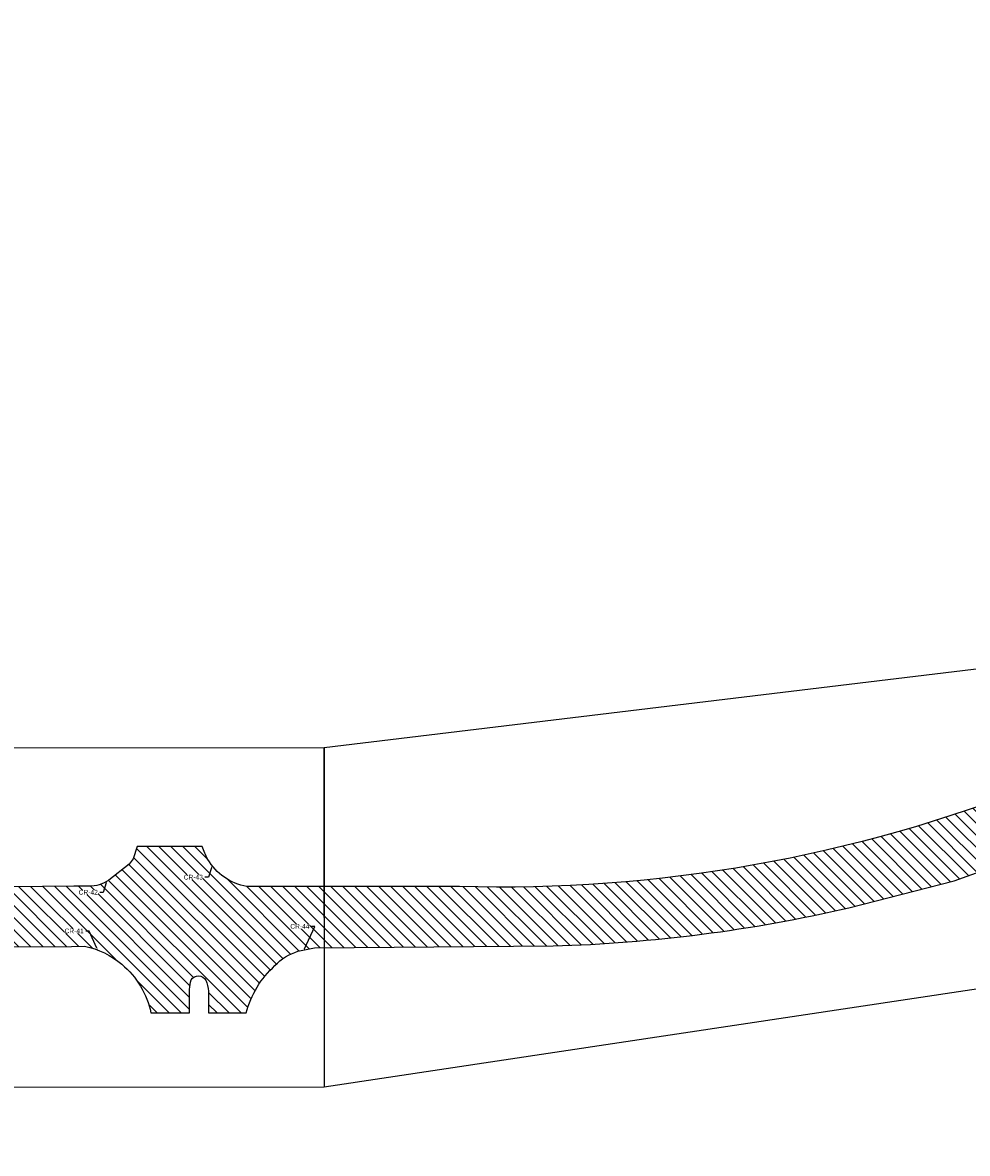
# Model space of a CAD drawing. Extents: x 101126 to 122237, y 252385 to 269910.
# Tile 6 of 8: x 111014 to 111571, y 257269 to 257935. Entities that reach past the tile are written whole.
import ezdxf
from ezdxf import colors
from ezdxf.entities.mleader import LeaderData, LeaderLine
from ezdxf.math import Vec2, Vec3

# ---------------------------------------------------------------- set-up
doc = ezdxf.new("R2010")
doc.units = 0
doc.header["$MEASUREMENT"] = 0
doc.layers.add('_VPort', color=7, linetype='Continuous', plot=False)
doc.layers.add('C_P-AN-Text-Titles', color=1, linetype='Continuous')
doc.layers.add('C_P-PV-Road-Asph', color=9, linetype='Continuous')
doc.styles.add('CT_P-Text', font='arial.ttf')

msp = doc.modelspace()

# ---------------------------------------------------------------- hatches: boundary and pattern name
at = {"transparency": 33554610}
h = msp.add_hatch(dxfattribs=at)
h.set_pattern_fill('ANSI31', color=5, scale=40, angle=90)
h.set_pattern_definition([(135, (0, 0), (-3.535533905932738, -3.535533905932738), [])])
edge = h.paths.add_edge_path()
edge.add_line((109846.38886, 257420.553), (109372.27445, 257420.67712))
edge.add_line((109372.27445, 257420.67712), (109111.87812, 257421.04073))
edge.add_arc((109112.7443705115, 257473.5633183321), 52.52973134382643, 245.2612869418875, 269.05511132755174, ccw=False)
edge.add_line((109090.7616849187, 257425.85447), (109086.8762599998, 257421.8415000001))
edge.add_line((109086.8762599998, 257421.8415000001), (109036.4489209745, 257422.3629401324))
edge.add_line((109036.4489209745, 257422.3629401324), (109034.7790399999, 257425.2496699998))
edge.add_arc((109011.8791815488, 257476.4993635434), 56.13318631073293, 276.28679604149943, 294.0764853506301, ccw=False)
edge.add_line((109018.0260599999, 257420.7037499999), (109009.7345699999, 257420.5466))
edge.add_line((109009.7345699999, 257420.5466), (108628.7481200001, 257420.7121600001))
edge.add_arc((108613.7988216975, 261322.2060011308), 3901.52248153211, 269.30818764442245, 270.21953834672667, ccw=False)
edge.add_arc((108567.7857300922, 257452.4102085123), 31.46132615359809, 217.690533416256, 268.0066773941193, ccw=False)
edge.add_line((108542.88961, 257433.1748699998), (108537.9396099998, 257440.8043499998))
edge.add_line((108537.9396099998, 257440.8043499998), (108533.2181399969, 257440.5185799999))
edge.add_line((108533.2181399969, 257440.5185799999), (108501.9748047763, 257440.52553))
edge.add_line((108501.9748047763, 257440.52553), (108501.7333809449, 257440.5255795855))
edge.add_arc((108467.664830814, 257459.2538350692), 38.87690395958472, 314.93038051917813, 331.20140570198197, ccw=False)
edge.add_line((108495.12153, 257431.73033), (108489.3218899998, 257425.5090399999))
edge.add_arc((108473.404338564, 257450.20557727), 29.38175278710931, 275.093306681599, 302.80281809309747, ccw=False)
edge.add_arc((108472.9124680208, 257447.1079436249), 26.35112224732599, 270.3489196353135, 276.75674293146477, ccw=False)
edge.add_arc((108458.3549058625, 258021.6175622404), 601.0404838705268, 269.2425429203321, 271.4031759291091, ccw=False)
edge.add_line((108450.40931, 257420.6296000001), (108380.55026, 257420.62507))
edge.add_line((108380.55026, 257420.62507), (108220.47733, 257420.43847))
edge.add_line((108220.47733, 257420.43847), (108001.16123, 257420.4272))
edge.add_line((108001.16123, 257420.4272), (107865.2452199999, 257420.9671700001))
edge.add_arc((107863.9640055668, 257488.6986337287), 67.74358042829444, 256.5145963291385, 271.08368285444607, ccw=False)
edge.add_line((107848.1663624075, 257422.8227871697), (107847.7705199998, 257422.0673699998))
edge.add_line((107847.7705199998, 257422.0673699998), (107788.6564500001, 257422.6603299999))
edge.add_line((107788.6564500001, 257422.6603299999), (107787.5926899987, 257423.9062400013))
edge.add_arc((107774.4718461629, 257448.9164275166), 28.24298182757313, 269.52653036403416, 297.68240078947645, ccw=False)
edge.add_line((107774.23846, 257420.67441), (107760.7521000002, 257420.47235))
edge.add_line((107760.7521000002, 257420.47235), (107746.48204, 257420.45807))
edge.add_line((107746.48204, 257420.45807), (107644.73583, 257420.59632))
edge.add_line((107644.73583, 257420.59632), (107385.0601636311, 257421.1356369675))
edge.add_line((107385.0601636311, 257421.1356369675), (107072.32138, 257424.71702))
edge.add_line((107072.32138, 257424.71702), (106771.82483, 257428.44003))
edge.add_line((106771.82483, 257428.44003), (106469.80887, 257432.45792))
edge.add_line((106469.80887, 257432.45792), (106311.35226, 257434.3229599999))
edge.add_line((106311.35226, 257434.3229599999), (106156.9460634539, 257437.0587132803))
edge.add_arc((106168.03107392, 257876.6465030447), 439.7275319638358, 263.09607192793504, 268.55548821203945, ccw=False)
edge.add_arc((106157.953848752, 257751.9985978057), 314.8114820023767, 259.4399805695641, 262.1898305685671, ccw=False)
edge.add_arc((106103.9981601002, 257460.0185828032), 17.89450360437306, 223.2482562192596, 257.94142078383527, ccw=False)
edge.add_arc((106129.7070459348, 257466.0833693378), 42.85846174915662, 184.2076310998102, 205.3140464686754, ccw=False)
edge.add_line((106086.9641, 257462.9388000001), (106060.5631599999, 257462.1208700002))
edge.add_line((106060.5631599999, 257462.1208700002), (106060.4704962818, 257462.1179991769))
edge.add_line((106060.4704962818, 257462.1179991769), (106059.85338, 257456.39414))
edge.add_arc((106042.2342650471, 257461.9343742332), 18.4696347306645, 303.1983399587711, 342.5445307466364, ccw=False)
edge.add_arc((106040.2528754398, 257469.8836304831), 26.34446534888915, 286.5023185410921, 297.32780011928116, ccw=False)
edge.add_arc((106022.366429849, 257518.9424833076), 78.52902718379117, 278.3188527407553, 288.84816886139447, ccw=False)
edge.add_arc((105996.916924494, 257633.2075486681), 195.465376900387, 279.7540630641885, 280.85511142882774, ccw=False)
edge.add_arc((105961.4809956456, 257954.250270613), 518.236418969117, 271.82102837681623, 277.60128005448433, ccw=False)
edge.add_arc((106005.7438334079, 256773.3190667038), 663.5389013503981, 92.40072665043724, 99.49391964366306)
edge.add_arc((106006.8711123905, 256782.6357595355), 654.5411135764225, 99.72576422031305, 131.2866154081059)
edge.add_arc((106723.385612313, 255952.1054814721), 1751.418091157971, 130.9724457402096, 133.0041682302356)
edge.add_line((105528.8281644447, 257232.9246856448), (105363.85315, 257079.74111))
edge.add_arc((101373.2285105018, 261335.046223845), 5833.755790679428, 311.152191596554, 313.1615330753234, ccw=False)
edge.add_line((105212.1980443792, 256942.436573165), (105175.0069437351, 256911.3763828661))
edge.add_arc((97623.56964304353, 266741.8397221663), 12396.05642015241, 306.39417645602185, 307.5302798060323, ccw=False)
edge.add_line((104978.60949, 256763.58318), (104814.31716, 256641.55946))
edge.add_line((104814.31716, 256641.55946), (104617.8694702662, 256496.1569450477))
edge.add_arc((104167.9617540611, 257130.9568710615), 778.0667703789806, 301.61819379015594, 305.326702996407, ccw=False)
edge.add_line((104575.8681899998, 256468.3859399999), (104564.6526499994, 256462.1915699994))
edge.add_arc((104556.3987818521, 256475.3561784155), 15.53812260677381, 281.9293659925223, 302.08664571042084, ccw=False)
edge.add_arc((104555.6944157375, 256475.3738532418), 15.71596941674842, 228.472981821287, 284.42929152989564, ccw=False)
edge.add_line((104545.2751500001, 256463.6082000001), (104520.5087799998, 256448.2754500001))
edge.add_arc((104489.6277477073, 256446.0161245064), 30.96357064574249, -25.909650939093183, 4.184432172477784, ccw=False)
edge.add_arc((104428.9846279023, 256491.6879666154), 106.4709676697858, 315.41437194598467, 326.2180372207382, ccw=False)
edge.add_arc((104177.5584568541, 256747.3958179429), 465.0715690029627, 304.26011826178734, 314.7218679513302, ccw=False)
edge.add_line((104439.370911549, 256363.0186556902), (104358.83242, 256302.53442))
edge.add_line((104358.83242, 256302.53442), (104227.78033, 256205.30837))
edge.add_line((104227.78033, 256205.30837), (104189.66156, 256176.84877))
edge.add_line((104189.66156, 256176.84877), (104108.08878, 256115.6142))
edge.add_line((104108.08878, 256115.6142), (103893.23866, 255954.46749))
edge.add_line((103893.23866, 255954.46749), (103678.9107589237, 255795.1935873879))
edge.add_arc((103538.5088711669, 255974.114219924), 227.4319301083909, 298.51708683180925, 308.12184530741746, ccw=False)
edge.add_arc((103590.8728213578, 255876.1087291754), 116.3199459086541, 291.33554519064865, 298.9007921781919, ccw=False)
edge.add_arc((103617.709166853, 255800.5380128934), 36.25071974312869, 260.7771210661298, 295.2863873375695, ccw=False)
edge.add_line((103611.899070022, 255764.7559299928), (103580.30528, 255736.59662))
edge.add_arc((103542.7597750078, 255740.166479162), 37.71483580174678, 311.3434718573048, 354.5685956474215, ccw=False)
edge.add_line((103567.6731199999, 255711.8515699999), (103560.38486, 255706.19877))
edge.add_line((103560.38486, 255706.19877), (103422.4608133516, 255603.5308315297))
edge.add_line((103422.4608133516, 255603.5308315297), (103288.7934, 255503.54088))
edge.add_line((103288.7934, 255503.54088), (103149.8592, 255400.40835))
edge.add_line((103149.8592, 255400.40835), (102969.03925, 255265.51702))
edge.add_line((102969.03925, 255265.51702), (102775.4983, 255120.9416))
edge.add_line((102775.4983, 255120.9416), (102732.683936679, 255089.5678769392))
edge.add_line((102732.683936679, 255089.5678769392), (102682.6836043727, 255051.4528257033))
edge.add_line((102682.6836043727, 255051.4528257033), (102645.1016957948, 255024.800356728))
edge.add_arc((102533.9845495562, 255195.8748478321), 203.9938766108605, 298.28467608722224, 303.00472827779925, ccw=False)
edge.add_line((102630.6475999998, 255016.2370000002), (102618.69783, 255011.37243))
edge.add_line((102618.69783, 255011.37243), (102618.62739, 255010.2905999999))
edge.add_line((102618.62739, 255010.2905999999), (102579.0854400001, 254980.3394999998))
edge.add_line((102579.0854400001, 254980.3394999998), (102578.0715100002, 254980.4389599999))
edge.add_arc((102508.2939521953, 255026.5687024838), 83.6472397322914, 315.8585531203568, 326.5314241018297, ccw=False)
edge.add_arc((102418.7131140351, 255118.1210743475), 211.7184167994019, 305.2326512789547, 314.96191985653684, ccw=False)
edge.add_line((102540.8530221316, 254945.1860262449), (102496.24198884, 254912.1038404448))
edge.add_line((102496.24198884, 254912.1038404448), (102457.7604546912, 254883.9615852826))
edge.add_line((102457.7604546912, 254883.9615852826), (102441.2234048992, 254871.7690664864))
edge.add_line((102441.2234048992, 254871.7690664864), (102345.03112, 254799.57571))
edge.add_arc((95065.56910065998, 264366.8328122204), 12021.77090744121, 306.35847279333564, 307.26650532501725, ccw=False)
edge.add_line((102192.49992, 254685.41593), (101936.21917, 254494.33904))
edge.add_line((101936.21917, 254494.33904), (101764.64514, 254366.45085))
edge.add_arc((106792.6372577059, 247529.0720135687), 8487.075708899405, 126.3295871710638, 127.1135571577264)
edge.add_arc((103114.8252905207, 252319.8201122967), 2447.91867319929, 126.127718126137, 129.0991710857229)
edge.add_arc((101768.765485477, 253958.8877758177), 327.1810301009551, 127.1873454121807, 134.305266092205)
edge.add_arc((102388.0338994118, 253248.2133265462), 1269.423582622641, 131.90216927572, 135.6970389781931)
edge.add_arc((101332.682215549, 254272.0730178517), 201.0107259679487, 311.1537068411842, 316.94583275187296, ccw=False)
edge.add_arc((101262.2206704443, 254349.3010796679), 305.5369280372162, 300.27959001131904, 311.57216385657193, ccw=False)
edge.add_arc((101387.3271153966, 254137.5276061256), 59.58671790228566, 275.67622555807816, 299.06948374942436, ccw=False)
edge.add_arc((101388.9277137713, 254109.1918714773), 31.25503654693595, 248.2332430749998, 277.89463645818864, ccw=False)
edge.add_arc((101404.7155450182, 254146.5274471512), 71.78786475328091, 241.81499183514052, 247.5811117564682, ccw=False)
edge.add_line((101370.8086899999, 254083.2516799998), (101347.7330605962, 254057.7055514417))
edge.add_line((101347.7330605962, 254057.7055514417), (101356.37888, 254046.60293))
edge.add_arc((101277.3416202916, 253980.6095395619), 102.9660915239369, 27.556079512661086, 39.86071902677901, ccw=False)
edge.add_arc((101325.4254564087, 254009.817258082), 46.96702580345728, -18.632958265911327, 23.098931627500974, ccw=False)
edge.add_arc((101189.0527883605, 254084.8181244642), 202.0348592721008, 329.573774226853, 333.54450541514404, ccw=False)
edge.add_line((101363.2638015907, 253982.5019125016), (101342.9508048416, 253946.699353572))
edge.add_arc((102250.2071780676, 253439.434751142), 1039.438071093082, 150.7895993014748, 161.3411629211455)
edge.add_arc((102181.4063243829, 253473.3029013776), 963.4705394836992, 161.940400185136, 173.6113101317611)
edge.add_line((101223.9190297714, 253580.5109286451), (101218.96287135, 253522.759590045))
edge.add_arc((105773.8433517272, 253360.2235605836), 4557.779519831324, 177.9563286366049, 179.9575477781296)
edge.add_line((101216.065082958, 253363.6005606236), (101213.80853, 253052.79012))
edge.add_line((101213.80853, 253052.79012), (101213.3265, 252983.5407099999))
edge.add_line((101213.3265, 252983.5407099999), (101213.2861799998, 252972.42545))
edge.add_line((101213.2861799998, 252972.42545), (101213.0941176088, 252963.4017099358))
edge.add_line((101213.0941176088, 252963.4017099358), (101213.0015199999, 252952.1601999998))
edge.add_line((101213.0015199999, 252952.1601999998), (101212.48257, 252840.11261))
edge.add_line((101212.48257, 252840.11261), (101210.2773, 252536.85623))
edge.add_line((101210.2773, 252536.85623), (101209.1559432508, 252384.991542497))
edge.add_line((101209.1559432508, 252384.991542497), (101235.7444909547, 252384.991542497))
edge.add_line((101235.7444909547, 252384.991542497), (101236.74223, 252528.3960299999))
edge.add_line((101236.74223, 252528.3960299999), (101237.4451000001, 252642.22144))
edge.add_arc((101901.819383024, 252633.8630050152), 664.4268593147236, 178.2923851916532, 179.2792048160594, ccw=False)
edge.add_arc((101262.854079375, 252652.6416300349), 25.18717918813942, 156.5940389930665, 177.6774991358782, ccw=False)
edge.add_arc((101256.3751476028, 252655.692280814), 18.03094179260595, 111.38037561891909, 157.311917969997, ccw=False)
edge.add_line((101249.8018259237, 252672.4823464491), (101249.7075800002, 252702.9749699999))
edge.add_arc((101269.0541886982, 252726.7243942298), 30.63211418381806, 198.4366428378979, 230.8332645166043, ccw=False)
edge.add_arc((101316.2557664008, 252734.1476592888), 78.15748474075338, 181.0022898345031, 192.6460676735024, ccw=False)
edge.add_line((101238.1102399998, 252732.7805000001), (101238.12426, 252744.7560399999))
edge.add_line((101238.12426, 252744.7560399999), (101238.82494, 252872.22501))
edge.add_line((101238.82494, 252872.22501), (101239.4122299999, 252949.0291900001))
edge.add_line((101239.4122299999, 252949.0291900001), (101239.5903500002, 252984.71753))
edge.add_line((101239.5903500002, 252984.71753), (101239.71404, 253052.50261))
edge.add_line((101239.71404, 253052.50261), (101241.7874806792, 253337.3974572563))
edge.add_line((101241.7874806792, 253337.3974572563), (101243.6299795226, 253489.5051646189))
edge.add_arc((102349.5544289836, 253456.4263722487), 1106.419041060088, 172.0186789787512, 178.2867633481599, ccw=False)
edge.add_arc((102290.2738638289, 253444.7827162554), 1049.515500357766, 160.8405117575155, 170.9397568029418, ccw=False)
edge.add_line((101298.8924294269, 253789.2324760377), (101304.64374, 253805.40518))
edge.add_arc((102178.8077014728, 253470.9243867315), 935.9701024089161, 148.0169064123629, 159.0616821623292, ccw=False)
edge.add_arc((102141.0318254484, 253495.6752715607), 890.8192053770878, 143.8355553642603, 148.0802661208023, ccw=False)
edge.add_arc((102208.6399707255, 253467.2186313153), 962.3422560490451, 142.7199075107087, 144.8431117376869, ccw=False)
edge.add_arc((101827.5042054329, 253782.1616066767), 468.7296040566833, 134.3704433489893, 145.1331483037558, ccw=False)
edge.add_arc((102179.9082653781, 253475.0521779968), 935.4339917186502, 128.9088764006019, 136.646512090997, ccw=False)
edge.add_arc((102387.3691015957, 253241.3817089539), 1247.65270160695, 125.87860771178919, 129.5825892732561, ccw=False)
edge.add_line((101656.15744, 254252.30543), (101779.71905, 254345.0101))
edge.add_line((101779.71905, 254345.0101), (101951.63608, 254473.37097))
edge.add_arc((144284.2719774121, 197988.450298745), 70587.52244739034, 126.590135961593, 126.84973206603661, ccw=False)
edge.add_arc((159728.9163194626, 177994.6439188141), 95848.51384477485, 126.76490709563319, 126.87872731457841, ccw=False)
edge.add_arc((114365.1745996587, 238722.7054307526), 20047.68081971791, 126.22984728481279, 126.78475241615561, ccw=False)
edge.add_arc((103459.5781130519, 253636.4824035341), 1572.050486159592, 123.59404477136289, 126.8641131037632, ccw=False)
edge.add_line((102589.7547599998, 254945.9670600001), (102601.3506199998, 254952.2699399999))
edge.add_arc((102615.9029049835, 254926.332637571), 29.74075748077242, 102.72600936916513, 119.29487534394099, ccw=False)
edge.add_arc((102614.5024770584, 254942.4205241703), 13.91112760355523, 84.18383648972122, 111.73342848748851, ccw=False)
edge.add_line((102615.9121883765, 254956.2600395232), (102652.4598000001, 254985.52065))
edge.add_line((102652.4598000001, 254985.52065), (102652.8316833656, 254985.3446165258))
edge.add_arc((102671.9913800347, 254979.2193483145), 20.11499160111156, 135.9706731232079, 162.2711573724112, ccw=False)
edge.add_line((102657.5290199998, 254993.1998000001), (102664.9802799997, 255001.4433399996))
edge.add_arc((102846.6744466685, 254828.4818444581), 250.8554347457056, 126.15003045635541, 136.4105065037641, ccw=False)
edge.add_line((102698.6944077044, 255031.0413596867), (102855.72, 255147.91014))
edge.add_line((102855.72, 255147.91014), (102899.7763176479, 255181.1579054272))
edge.add_line((102899.7763176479, 255181.1579054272), (102984.99328, 255244.7227))
edge.add_line((102984.99328, 255244.7227), (103104.08119, 255333.60312))
edge.add_arc((108241.6562225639, 248532.4913583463), 8523.485109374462, 126.12480426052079, 127.06748072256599, ccw=False)
edge.add_arc((-85849.13028831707, 509508.3312100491), 316714.6604500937, 306.6524409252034, 306.6722723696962)
edge.add_arc((-126830.6688389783, 564656.5326742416), 385422.7893046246, 306.662356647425, 306.6821880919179)
edge.add_line((103411.60329, 255562.33564), (103507.03882, 255633.75799))
edge.add_line((103507.03882, 255633.75799), (103602.78955, 255705.27062))
edge.add_line((103602.78955, 255705.27062), (103637.6082100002, 255731.14885))
edge.add_line((103637.6082100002, 255731.14885), (103660.0802799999, 255748.122))
edge.add_line((103660.0802799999, 255748.122), (103681.9803585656, 255764.9288741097))
edge.add_line((103681.9803585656, 255764.9288741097), (103707.4795870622, 255784.0707480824))
edge.add_arc((103835.9683195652, 255620.1790121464), 208.2543048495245, 117.4285795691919, 128.0959289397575, ccw=False)
edge.add_arc((103789.0663053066, 255715.0896435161), 102.4292500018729, 105.0240465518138, 118.59792134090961, ccw=False)
edge.add_arc((103768.1083400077, 255782.4908958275), 32.01915052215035, 62.508082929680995, 100.06202066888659, ccw=False)
edge.add_line((103782.8891315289, 255810.8943146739), (103810.6396699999, 255826.9420100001))
edge.add_arc((103839.8234694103, 255836.2881157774), 30.64382223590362, 181.1007363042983, 197.7576534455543, ccw=False)
edge.add_arc((103838.8340978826, 255837.4497487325), 29.70041548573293, 153.497859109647, 183.3785216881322, ccw=False)
edge.add_arc((103981.1843334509, 255742.6465991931), 200.5328332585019, 143.6034040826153, 147.3948545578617, ccw=False)
edge.add_arc((103996.5726565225, 255712.0416964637), 231.5989184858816, 132.4577851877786, 139.7650160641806, ccw=False)
edge.add_line((103840.2325459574, 255882.9095660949), (103888.68856, 255918.66745))
edge.add_line((103888.68856, 255918.66745), (104020.62082, 256015.44016))
edge.add_line((104020.62082, 256015.44016), (104042.0457891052, 256027.61315))
edge.add_arc((104080.439096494, 255962.9893743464), 75.16833397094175, 108.89311474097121, 120.7147580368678, ccw=False)
edge.add_arc((104063.2604175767, 256014.2266446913), 21.13168616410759, 69.46806847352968, 109.8086574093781, ccw=False)
edge.add_line((104070.6719200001, 256034.0159800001), (104074.1626, 256032.5344899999))
edge.add_line((104074.1626, 256032.5344899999), (104100.4256, 256051.22454))
edge.add_arc((104129.3050453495, 256055.5249285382), 29.19787158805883, 157.334738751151, 188.4695813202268, ccw=False)
edge.add_arc((104147.9912222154, 256043.5924831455), 51.18110637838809, 132.6569065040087, 153.0653009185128, ccw=False)
edge.add_arc((104258.0503124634, 255954.3541970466), 192.477671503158, 128.8567047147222, 138.7623614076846, ccw=False)
edge.add_line((104137.2946712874, 256104.239917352), (104155.9438847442, 256118.5403367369))
edge.add_line((104155.9438847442, 256118.5403367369), (104171.91825, 256130.39808))
edge.add_line((104171.91825, 256130.39808), (104209.14071, 256158.3215))
edge.add_line((104209.14071, 256158.3215), (104270.98241, 256204.38955))
edge.add_line((104270.98241, 256204.38955), (104444.1287400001, 256331.5761500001))
edge.add_arc((104484.9955539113, 256259.4907793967), 82.86372628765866, 113.1168534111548, 119.54987360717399, ccw=False)
edge.add_line((104452.4626199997, 256335.7010499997), (104466.13216, 256338.88495))
edge.add_arc((104473.0782365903, 256316.2305272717), 23.69537611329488, 71.7290464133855, 107.0460725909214, ccw=False)
edge.add_arc((104455.2717324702, 256275.5933127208), 67.99428580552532, 64.6275157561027, 68.21417829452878, ccw=False)
edge.add_line((104484.4073700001, 256337.0289500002), (104485.4942600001, 256338.74743))
edge.add_arc((104425.1814904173, 256256.7989137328), 101.7506240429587, 48.76714043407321, 53.647538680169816, ccw=False)
edge.add_line((104492.2474500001, 256333.3191499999), (104565.5712799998, 256385.4991199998))
edge.add_arc((104598.3561952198, 256404.0484875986), 37.66868333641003, 201.7868625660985, 209.5007347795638, ccw=False)
edge.add_arc((104589.5058341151, 256401.1381493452), 28.37628594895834, 178.559976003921, 202.9628932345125, ccw=False)
edge.add_line((104561.13851, 256401.85126), (104561.2549159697, 256405.7824769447))
edge.add_arc((104590.7861789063, 256403.5655483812), 29.61435906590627, 145.448421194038, 175.7068262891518, ccw=False)
edge.add_arc((104583.5641255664, 256411.5697574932), 19.28881999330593, 137.6722215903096, 152.8846873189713, ccw=False)
edge.add_line((104569.3038099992, 256424.5582899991), (104575.5040699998, 256430.5936500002))
edge.add_line((104575.5040699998, 256430.5936500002), (104613.10175, 256459.90865))
edge.add_line((104613.10175, 256459.90865), (104739.86258, 256553.86595))
edge.add_line((104739.86258, 256553.86595), (104829.69371, 256620.3163))
edge.add_line((104829.69371, 256620.3163), (104994.70305, 256742.84428))
edge.add_line((104994.70305, 256742.84428), (105101.54483, 256822.76047))
edge.add_line((105101.54483, 256822.76047), (105188.0999647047, 256888.6951230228))
edge.add_arc((103336.2137120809, 259141.646042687), 2916.379697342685, 309.4196066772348, 313.4381901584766)
edge.add_line((105341.4337188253, 257024.014520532), (105380.63643, 257059.78554))
edge.add_line((105380.63643, 257059.78554), (105542.0836, 257209.29806))
edge.add_arc((106100.2355783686, 256647.1680828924), 792.1639616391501, 120.4038086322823, 134.7965498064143, ccw=False)
edge.add_arc((105800.7999920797, 257165.5660035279), 193.557838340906, 112.36869070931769, 121.6173659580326, ccw=False)
edge.add_line((105727.1386337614, 257344.5594142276), (105770.2708704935, 257364.0282765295))
edge.add_arc((105947.6252501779, 256963.4856345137), 438.0513486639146, 103.39754461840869, 113.8830567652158, ccw=False)
edge.add_arc((106055.8126502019, 256555.3098068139), 860.2528226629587, 99.75863620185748, 104.10797428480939, ccw=False)
edge.add_arc((106046.486403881, 256340.9626928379), 1070.885674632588, 88.42585659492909, 97.32229221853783, ccw=False)
edge.add_line((106075.9042, 257411.44423), (106211.96324, 257409.55084))
edge.add_line((106211.96324, 257409.55084), (106473.32569, 257405.92174))
edge.add_line((106473.32569, 257405.92174), (106772.64872, 257402.32259))
edge.add_line((106772.64872, 257402.32259), (106885.58241, 257400.7127))
edge.add_line((106885.58241, 257400.7127), (107072.31004, 257398.59652))
edge.add_line((107072.31004, 257398.59652), (107357.4302726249, 257395.5728580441))
edge.add_line((107357.4302726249, 257395.5728580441), (107746.56796, 257393.89504))
edge.add_line((107746.56796, 257393.89504), (107771.1857699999, 257393.79036))
edge.add_arc((107775.0397460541, 257255.7853984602), 138.0587648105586, 86.99446593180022, 91.59964673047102, ccw=False)
edge.add_arc((107781.9247177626, 257372.4990452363), 21.15817273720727, 17.75599663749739, 89.04192228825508, ccw=False)
edge.add_line((107802.0749973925, 257378.9515257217), (107832.4113129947, 257378.8502377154))
edge.add_line((107832.4113129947, 257378.8502377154), (107833.5148499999, 257381.3213999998))
edge.add_arc((107852.4367618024, 257371.8825693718), 21.14545506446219, 102.90908026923, 153.488570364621, ccw=False)
edge.add_arc((107863.1386938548, 257309.1046039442), 84.80378601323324, 90.52277672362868, 100.48052816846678, ccw=False)
edge.add_line((107862.3649399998, 257393.9048600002), (108000.15194, 257394.20527))
edge.add_line((108000.15194, 257394.20527), (108222.24721, 257394.53319))
edge.add_line((108222.24721, 257394.53319), (108379.74466, 257394.25391))
edge.add_line((108379.74466, 257394.25391), (108475.7645899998, 257394.2870899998))
edge.add_line((108475.7645899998, 257394.2870899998), (108519.5356000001, 257394.1237400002))
edge.add_line((108519.5356000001, 257394.1237400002), (108540.5957499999, 257393.87751))
edge.add_arc((108543.1621819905, 257118.5978520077), 275.2916211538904, 87.65294075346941, 90.53415302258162, ccw=False)
edge.add_arc((108552.1123606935, 257358.8612490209), 34.87478022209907, 63.34269158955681, 86.17958028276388, ccw=False)
edge.add_arc((108559.9482427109, 257375.5299570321), 16.46912899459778, 22.566878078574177, 61.688223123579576, ccw=False)
edge.add_line((108575.1563670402, 257381.8501757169), (108604.5764, 257382.05175))
edge.add_line((108604.5764, 257382.05175), (108604.74579, 257382.47711))
edge.add_arc((108622.9749040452, 257373.450328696), 20.34166609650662, 95.84193278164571, 153.6560833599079, ccw=False)
edge.add_arc((108638.472357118, 257168.7246817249), 225.646590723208, 91.14190444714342, 94.46533305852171, ccw=False)
edge.add_line((108633.9755199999, 257394.3264600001), (109292.54105, 257394.45152))
edge.add_line((109292.54105, 257394.45152), (109372.22844, 257394.21154))
edge.add_line((109372.22844, 257394.21154), (109409.2566800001, 257394.0353199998))
edge.add_arc((109407.109766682, 257371.7170073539), 22.42133618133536, 26.36438924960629, 84.50533088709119, ccw=False)
edge.add_line((109427.1990134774, 257381.6738381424), (109458.5680438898, 257381.6222911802))
edge.add_arc((109480.1096390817, 257369.6919263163), 24.62466099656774, 101.53623920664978, 151.0210347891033, ccw=False)
edge.add_line((109475.1850100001, 257393.8191300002), (109476.94155, 257393.89046))
edge.add_line((109476.94155, 257393.89046), (109605.8931348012, 257394.5437860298))
edge.add_line((109605.8931348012, 257394.5437860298), (109791.92765, 257394.29521))
edge.add_line((109791.92765, 257394.29521), (109847.99963, 257394.4042))
edge.add_line((109847.99963, 257394.4042), (109853.0168574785, 257393.9706186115))
edge.add_line((109853.0168574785, 257393.9706186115), (109921.890894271, 257394.5131299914))
edge.add_line((109921.890894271, 257394.5131299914), (109924.14098, 257394.51318))
edge.add_line((109924.14098, 257394.51318), (110089.9846637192, 257394.6355522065))
edge.add_line((110089.9846637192, 257394.6355522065), (110093.51945, 257394.01237))
edge.add_line((110093.51945, 257394.01237), (110098.6716346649, 257394.5809087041))
edge.add_line((110098.6716346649, 257394.5809087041), (110270.42517, 257394.5679))
edge.add_line((110270.42517, 257394.5679), (110315.0970800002, 257394.6193900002))
edge.add_line((110315.0970800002, 257394.6193900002), (110359.8251999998, 257394.5827199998))
edge.add_line((110359.8251999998, 257394.5827199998), (110750.7013704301, 257394.4159712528))
edge.add_line((110750.7013704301, 257394.4159712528), (110835.3081096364, 257392.1191987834))
edge.add_line((110835.3081096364, 257392.1191987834), (110970.87645, 257390.33145))
edge.add_line((110970.87645, 257390.33145), (111042.9015099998, 257390.8572300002))
edge.add_line((111042.9015099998, 257390.8572300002), (111050.72064, 257390.9348399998))
edge.add_arc((111041.2994333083, 257343.6622963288), 48.20220452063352, 49.47379741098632, 78.72888345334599, ccw=False)
edge.add_arc((111040.1202742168, 257341.3782130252), 50.70797716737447, 11.77517183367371, 50.13808825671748, ccw=False)
edge.add_line((111089.7611482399, 257351.7262840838), (111112.4756939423, 257351.7262840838))
edge.add_line((111112.4756939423, 257351.7262840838), (111112.5409977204, 257365.5721342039))
edge.add_arc((111131.4634800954, 257365.3416394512), 18.92388615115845, 162.0758607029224, 179.3021146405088, ccw=False)
edge.add_arc((111117.7148300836, 257368.3097690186), 5.125996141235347, 31.447189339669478, 146.1425550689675, ccw=False)
edge.add_arc((111100.7577534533, 257362.1929025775), 23.07077900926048, 5.5374122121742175, 22.398850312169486, ccw=False)
edge.add_line((111123.7208704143, 257364.4191333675), (111123.6962715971, 257351.7262840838))
edge.add_line((111123.6962715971, 257351.7262840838), (111145.8223789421, 257351.7262840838))
edge.add_arc((111201.1079700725, 257337.0522927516), 57.19984797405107, 132.0513623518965, 165.1352032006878, ccw=False)
edge.add_arc((111185.0482744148, 257358.9129176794), 30.332571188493, 106.69018115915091, 137.1906883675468, ccw=False)
edge.add_line((111176.3368699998, 257387.9676299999), (111186.04379, 257390.00012))
edge.add_line((111186.04379, 257390.00012), (111326.5801182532, 257391.1748865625))
edge.add_arc((111302.1152042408, 258267.0723857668), 876.2391004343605, 271.5999268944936, 283.0991171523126)
edge.add_line((111500.7027917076, 257413.6335002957), (111562.7041117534, 257429.5069006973))
edge.add_line((111562.7041117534, 257429.5069006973), (111627.4090655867, 257452.6443961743))
edge.add_arc((111656.7301843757, 257370.0421309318), 87.65193797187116, 99.49810521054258, 109.54320811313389, ccw=False)
edge.add_arc((111651.4957523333, 257384.1477908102), 72.93101548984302, 52.50053156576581, 97.27030010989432, ccw=False)
edge.add_line((111695.892804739, 257442.0082674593), (111723.6510359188, 257464.5876561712))
edge.add_arc((111747.204075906, 257488.2766706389), 33.40531543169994, 178.8961354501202, 225.1649111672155, ccw=False)
edge.add_arc((111745.0612127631, 257486.6492035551), 31.33864790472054, 142.457109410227, 175.8443065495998, ccw=False)
edge.add_arc((111752.4715088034, 257468.9860865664), 48.90683750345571, 122.69294646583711, 131.2688729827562, ccw=False)
edge.add_arc((111155.601272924, 258542.8542800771), 1179.790711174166, 298.9156328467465, 318.3500325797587)
edge.add_arc((112059.7285747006, 257705.5441709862), 57.83120029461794, 56.77808486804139, 112.9666963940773, ccw=False)
edge.add_line((112091.41332, 257753.92314), (112092.9869900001, 257752.84834))
edge.add_arc((112063.3102400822, 257718.1345566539), 45.67008035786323, 9.83544834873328, 49.47292809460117, ccw=False)
edge.add_line((112108.30908, 257725.93588), (112109.5990354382, 257773.5787720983))
edge.add_arc((112105.0647473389, 257774.2959546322), 4.590655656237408, 272.4832731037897, 351.01205793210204, ccw=False)
edge.add_arc((112107.3402358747, 257789.3970930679), 19.79669665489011, 245.89079987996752, 263.9788497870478, ccw=False)
edge.add_line((112099.25374, 257771.32729), (112095.6202900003, 257773.2804999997))
edge.add_line((112095.6202900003, 257773.2804999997), (112087.9486400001, 257776.6407400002))
edge.add_arc((112053.1882736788, 257687.2722527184), 95.89061260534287, 68.74617847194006, 80.47506578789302)
edge.add_arc((112069.8304321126, 257787.1898331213), 5.404725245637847, 133.0818248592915, 261.7612694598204, ccw=False)
edge.add_line((112066.1387771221, 257791.137330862), (112092.1193200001, 257818.08916))
edge.add_arc((112180.672836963, 257735.6457589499), 120.9902464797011, 129.2874126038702, 137.046440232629, ccw=False)
edge.add_arc((112104.968463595, 257825.9270289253), 3.483105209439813, 17.144934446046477, 105.11020567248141, ccw=False)
edge.add_arc((112089.4585503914, 257823.3819219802), 19.17387709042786, 1.4473732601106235, 10.736319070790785, ccw=False)
edge.add_line((112108.6263100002, 257823.8662299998), (112108.2416099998, 257934.7508099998))
edge.add_arc((111945.788715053, 257965.0417645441), 165.2527912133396, 334.6113886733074, 349.43792360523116, ccw=False)
edge.add_arc((112291.0818768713, 257793.7788313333), 220.2232941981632, 152.8741969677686, 157.1939293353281)
edge.add_arc((111973.2286625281, 257942.1791441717), 131.0099937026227, 316.32778137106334, 331.23777362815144, ccw=False)
edge.add_line((112067.98846, 257851.71258), (111929.09789, 257696.4897799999))
edge.add_arc((111330.4518845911, 258267.3186613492), 827.1775211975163, 297.2248776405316, 316.3625802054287, ccw=False)
edge.add_line((111708.8724199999, 257531.7776699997), (111701.21942, 257527.62598))
edge.add_line((111701.21942, 257527.62598), (111697.7166199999, 257524.92418))
edge.add_line((111697.7166199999, 257524.92418), (111620.7236600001, 257489.92717))
edge.add_line((111620.7236600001, 257489.92717), (111612.0681099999, 257486.4125199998))
edge.add_arc((111296.0136823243, 258279.1835226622), 853.4496258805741, 268.350242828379, 291.7357124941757, ccw=False)
edge.add_line((111271.44311, 257426.08766), (111162.91341, 257426.1743600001))
edge.add_line((111162.91341, 257426.1743600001), (111146.2199599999, 257426.0923799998))
edge.add_arc((111152.5442865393, 257459.7343260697), 34.23123780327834, 210.9646925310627, 259.3532633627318, ccw=False)
edge.add_arc((111167.3593352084, 257465.5159527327), 49.9807073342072, 198.4487422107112, 207.9083922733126, ccw=False)
edge.add_line((111119.9472792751, 257449.6992508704), (111081.73557, 257449.71478))
edge.add_line((111081.73557, 257449.71478), (111079.2883899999, 257442.4200200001))
edge.add_line((111079.2883899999, 257442.4200200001), (111077.0210799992, 257439.2615099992))
edge.add_line((111077.0210799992, 257439.2615099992), (111064.9321699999, 257429.8177399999))
edge.add_arc((111053.1062834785, 257447.5864340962), 21.34427515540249, 270.12532366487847, 303.6455990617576, ccw=False)
edge.add_line((111053.1529700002, 257426.2422099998), (111044.27844, 257426.2398399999))
edge.add_line((111044.27844, 257426.2398399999), (110970.62062, 257425.55323))
edge.add_line((110970.62062, 257425.55323), (110935.4585655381, 257425.7916124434))
edge.add_line((110935.4585655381, 257425.7916124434), (110809.3549999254, 257422.8134712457))
edge.add_line((110809.3549999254, 257422.8134712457), (110800.0485583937, 257420.9140757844))
edge.add_line((110800.0485583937, 257420.9140757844), (110687.0599345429, 257420.7876000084))
edge.add_line((110687.0599345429, 257420.7876000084), (110365.8624200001, 257420.8617099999))
edge.add_line((110365.8624200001, 257420.8617099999), (110313.00991, 257420.5408999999))
edge.add_line((110313.00991, 257420.5408999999), (110271.01772, 257420.67155))
edge.add_line((110271.01772, 257420.67155), (109869.68423, 257420.51302))
edge.add_line((109869.68423, 257420.51302), (109846.38886, 257420.553))

# ---------------------------------------------------------------- linework, layer by layer
at = {"layer": '_VPort', "color": 3, "flags": 128}
for points in [[(111191.7437806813, 257507.9173925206), (111675.1398427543, 257566.3293013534)], [(111780.8358583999, 257396.5401607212), (111191.7854045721, 257307.917396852)]]:
    msp.add_lwpolyline(points, dxfattribs=at)
at = {"layer": '_VPort', "color": 6, "flags": 128}
for points in [[(110641.7437925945, 257507.8029268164), (111191.7437806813, 257507.9173925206)], [(111191.7645926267, 257407.9173946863), (111191.7437806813, 257507.9173925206), (111191.7854045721, 257307.917396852)], [(111191.7854045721, 257307.917396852), (110641.7854164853, 257307.8029311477)]]:
    msp.add_lwpolyline(points, dxfattribs=at)
at = {"layer": 'C_P-PV-Road-Asph', "color": 5, "flags": 128}
for points in [[(111612.0681099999, 257486.4125199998, -0.1023939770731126), (111271.44311, 257426.08766), (111162.91341, 257426.1743600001), (111146.2199599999, 257426.0923799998, -0.2143292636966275), (111123.19153, 257442.1220200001, -0.04129896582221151), (111119.9472792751, 257449.6992508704), (111081.73557, 257449.71478), (111079.2883899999, 257442.4200200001), (111077.0210799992, 257439.2615099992), (111064.9321699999, 257429.8177399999, -0.1473117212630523), (111053.1529700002, 257426.2422099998), (111044.27844, 257426.2398399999), (110970.62062, 257425.55323)], [(110970.87645, 257390.33145), (111042.9015099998, 257390.8572300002), (111050.72064, 257390.9348399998, -0.1283472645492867), (111072.62102, 257380.3012199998, -0.1689709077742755), (111089.7611482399, 257351.7262840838), (111112.4756939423, 257351.7262840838), (111112.5409977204, 257365.5721342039, -0.07530558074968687), (111113.4580680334, 257371.1656074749, -0.5468907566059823), (111122.087927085, 257370.9840650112, -0.07370493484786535), (111123.7208704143, 257364.4191333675), (111123.6962715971, 257351.7262840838), (111145.8223789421, 257351.7262840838, -0.145366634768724), (111162.79571074, 257379.525736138, -0.133874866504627), (111176.3368699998, 257387.9676299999), (111186.04379, 257390.00012), (111326.5801182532, 257391.1748865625, 0.0502168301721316), (111500.7027917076, 257413.6335002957), (111562.7041117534, 257429.5069006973), (111627.4090655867, 257452.6443961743, -0.04385811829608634)]]:
    msp.add_lwpolyline(points, format="xyb", dxfattribs=at)

# ---------------------------------------------------------------- next in the draw order: leaders
at = {"layer": 'C_P-AN-Text-Titles'}
ml = msp.add_multileader_mtext('Standard', dxfattribs=at)
ml.set_content('CR-43', color=256, style='CT_P-Text')
ml.set_leader_properties(color=256)
ml.build(insert=Vec2(0, 0))
ml.multileader.update_dxf_attribs({"text_right_attachment_type": 3, "dogleg_length": 0.1, "arrow_head_size": 1.5})
ctx = ml.context
ctx.base_point, ctx.char_height, ctx.arrow_head_size, ctx.landing_gap_size, ctx.plane_origin = Vec3(111108.2382741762, 257431.5892840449, 455.6285820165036), 2.80000379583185, 1.5, 1.200001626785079, Vec3(111125.6220656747, 257438.52432, 455.6285820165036)
ctx.right_attachment, ctx.text_align_type = 3, 2
notes = []
notes.append((ctx, [(0, (1, 1, 0), (111123.5689907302, 257431.5415350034, 455.6285820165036), (-1, 0), 2.000002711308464, [(0, [(111125.8022400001, 257438.5243199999, 455.6285820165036)], 0, [])])]))
ctx.mtext.insert, ctx.mtext.alignment, ctx.mtext.flow_direction = Vec3(111120.3689863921, 257433.0141154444, 455.6285820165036), 3, 5
ctx.mtext.has_bg_fill, ctx.mtext.bg_color, ctx.mtext.bg_scale_factor, ctx.mtext.bg_transparency, ctx.mtext.use_window_bg_color = 1, -1073741824, 1, 0, 1
ml = msp.add_multileader_mtext('Standard', dxfattribs=at)
ml.set_content('CR-42', color=256, style='CT_P-Text')
ml.set_leader_properties(color=256)
ml.build(insert=Vec2(0, 0))
ml.multileader.update_dxf_attribs({"text_right_attachment_type": 3, "dogleg_length": 0.1, "arrow_head_size": 1.5})
ctx = ml.context
ctx.base_point, ctx.char_height, ctx.arrow_head_size, ctx.landing_gap_size, ctx.plane_origin = Vec3(111046.3935655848, 257422.7280772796, 455.6285820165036), 2.80000379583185, 1.5, 1.200001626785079, Vec3(111063.7487076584, 257429.6631132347, 455.6285820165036)
ctx.right_attachment, ctx.text_align_type = 3, 2
notes.append((ctx, [(0, (1, 1, 0), (111061.6956327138, 257422.6803282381, 455.6285820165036), (-1, 0), 2.000002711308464, [(0, [(111063.9288819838, 257429.6631132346, 455.6285820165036)], 0, [])])]))
ctx.mtext.insert, ctx.mtext.alignment, ctx.mtext.flow_direction = Vec3(111058.4956283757, 257424.1519536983, 455.6285820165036), 3, 5
ctx.mtext.has_bg_fill, ctx.mtext.bg_color, ctx.mtext.bg_scale_factor, ctx.mtext.bg_transparency, ctx.mtext.use_window_bg_color = 1, -1073741824, 1, 0, 1
ml = msp.add_multileader_mtext('Standard', dxfattribs=at)
ml.set_content('CR-41', color=256, style='CT_P-Text')
ml.set_leader_properties(color=256)
ml.build(insert=Vec2(0, 0))
ml.multileader.update_dxf_attribs({"text_right_attachment_type": 3, "dogleg_length": 0.1, "arrow_head_size": 1.5})
ctx = ml.context
ctx.base_point, ctx.char_height, ctx.arrow_head_size, ctx.landing_gap_size, ctx.plane_origin = Vec3(111038.5801009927, 257399.931996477, 455.6285820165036), 2.80000379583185, 1.5, 1.200001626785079, Vec3(111058.3576021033, 257388.3966100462, 455.6285820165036)
ctx.right_attachment, ctx.text_align_type = 3, 2
notes.append((ctx, [(0, (1, 1, 0), (111053.3702983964, 257399.8842474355, 455.6285820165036), (-1, 0), 2.000002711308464, [(0, [(111058.5377764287, 257388.3966100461, 455.6285820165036)], 0, [])])]))
ctx.mtext.insert, ctx.mtext.alignment, ctx.mtext.flow_direction = Vec3(111050.1702940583, 257401.3558728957, 455.6285820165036), 3, 5
ctx.mtext.has_bg_fill, ctx.mtext.bg_color, ctx.mtext.bg_scale_factor, ctx.mtext.bg_transparency, ctx.mtext.use_window_bg_color = 1, -1073741824, 1, 0, 1
ml = msp.add_multileader_mtext('Standard', dxfattribs=at)
ml.set_content('CR-44', color=256, style='CT_P-Text')
ml.set_leader_properties(color=256)
ml.build(insert=Vec2(0, 0))
ml.multileader.update_dxf_attribs({"text_right_attachment_type": 3, "dogleg_length": 0.1, "arrow_head_size": 1.5})
ctx = ml.context
ctx.base_point, ctx.char_height, ctx.arrow_head_size, ctx.landing_gap_size, ctx.plane_origin = Vec3(111171.020793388, 257402.6496770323, 455.6285820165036), 2.80000379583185, 1.5, 1.200001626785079, Vec3(111179.4814853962, 257388.0888802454, 455.6285820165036)
ctx.right_attachment, ctx.text_align_type = 3, 2
notes.append((ctx, [(0, (1, 1, 0), (111186.340050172, 257402.6019279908, 455.6285820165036), (-1, 0), 2.000002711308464, [(0, [(111179.6616597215, 257388.0888802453, 455.6285820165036)], 0, [])])]))
ctx.mtext.insert, ctx.mtext.alignment, ctx.mtext.flow_direction = Vec3(111183.1400458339, 257404.073553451, 455.6285820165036), 3, 5
ctx.mtext.has_bg_fill, ctx.mtext.bg_color, ctx.mtext.bg_scale_factor, ctx.mtext.bg_transparency, ctx.mtext.use_window_bg_color = 1, -1073741824, 1, 0, 1
for ctx, leaders in notes:
    for number, flags, end, landing, length, lines in leaders:
        leader = LeaderData()
        leader.index, (leader.has_last_leader_line, leader.has_dogleg_vector, leader.attachment_direction) = number, flags
        leader.last_leader_point, leader.dogleg_vector, leader.dogleg_length = Vec3(end), Vec3(landing), length
        for number, points, colour, breaks in lines:
            line = LeaderLine()
            line.index, line.vertices, line.color, line.breaks = number, Vec3.list(points), colors.encode_raw_color(colour), breaks
            leader.lines.append(line)
        ctx.leaders.append(leader)

doc.saveas('drawing.dxf')
